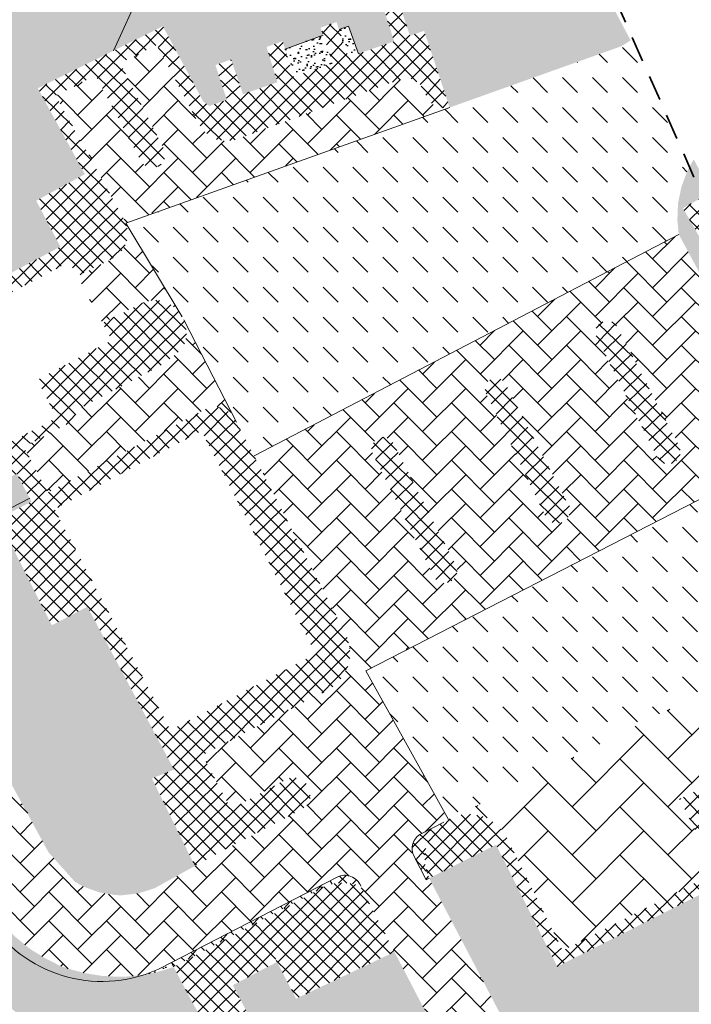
# Model space of a CAD drawing. Extents: x 7489187 to 7491099, y 5781939 to 5785132.
# Tile 4 of 217: x 7490082 to 7490121, y 5784330 to 5784388. Entities that reach past the tile are written whole.
import ezdxf

# ---------------------------------------------------------------- set-up
doc = ezdxf.new("R2010")
doc.units = 0
doc.header["$MEASUREMENT"] = 0
doc.linetypes.add('1.5_1.0', pattern=[2.5, 1.5, -1])
doc.layers.get('0').update_dxf_attribs({"linetype": 'CONTINUOUS', "lineweight": 5})
doc.layers.add('216-Granica obrębu', color=7, linetype='CONTINUOUS', transparency=0.8)
for name, color, linetype, lineweight in [('_ISTN_ROZBIÓRKA_DR_szraf utwardzenia', 40, 'CONTINUOUS', 15), ('_ISTN_ROZBIÓRKA_DR_szraf zieleń', 40, 'CONTINUOUS', 30), ('_ROZBIÓRKA_DR_szraf utwardzenia', 11, 'CONTINUOUS', 15), ('_ROZBIÓRKA_DR_szraf zieleń', 11, 'CONTINUOUS', 30)]:
    doc.layers.add(name, color=color, linetype=linetype, lineweight=lineweight)
pattern_1 = [(45, (-7489999.249338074, -5784190.541704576), (-0.4419417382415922, 0.4419417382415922), []), (135, (-7489999.249338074, -5784190.541704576), (-0.4419417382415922, -0.4419417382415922), [])]

# ---------------------------------------------------------------- blocks, each defined once
blk = doc.blocks.new('FDFSDFSSDFZ')
at = {"layer": '_ISTN_ROZBIÓRKA_DR_szraf utwardzenia', "ltscale": 2}
h = blk.add_hatch(dxfattribs=at)
h.set_pattern_fill('AR-HBONE', color=256, scale=0.5)
h.set_pattern_definition([(45, (-7490095.743009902, -5784199.445437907), (0, 2.82842712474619), [6, -2]), (135, (-7490094.328796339, -5784198.031224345), (2.220446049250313e-16, 2.82842712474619), [6, -2])])
h.paths.add_polyline_path([(86.07000000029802, -32.99000000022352), (94.28000000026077, -28.87999999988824), (97.87000000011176, -27.04999999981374), (98.75999999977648, -26.18999999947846), (98.9199999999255, -25.89999999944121), (99.28000000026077, -25.29000000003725), (99.69000000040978, -24.33000000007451), (100, -23.55999999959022), (100.7000000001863, -22.08999999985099), (100.9142929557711, -21.63151274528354), (100.212429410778, -20.30914882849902), (72.73376459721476, -34.053068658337), (73.19000000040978, -33.91999999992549), (73.69000000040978, -33.87999999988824), (74.17999999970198, -33.93999999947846), (74.5, -34.03000000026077), (74.95000000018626, -34.25), (75.34999999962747, -34.54999999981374), (75.67999999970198, -34.91999999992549), (75.88999999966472, -35.28000000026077), (79.17999999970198, -41.91999999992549), (88.25999999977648, -37.29000000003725)])
h.paths.add_polyline_path([(56.76996515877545, -6.416777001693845), (56.81000000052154, -6.290000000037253), (56.74000000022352, -6.439999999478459)])
h.paths.add_polyline_path([(58.72203747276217, 5.920433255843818), (58.78000000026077, 5.910000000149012), (58.66999999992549, 5.950000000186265)])
at = {"layer": '_ISTN_ROZBIÓRKA_DR_szraf utwardzenia'}
h = blk.add_hatch(dxfattribs=at)
h.set_pattern_fill('ANSI37', color=256, scale=5)
h.set_pattern_definition(pattern_1)
h.paths.add_polyline_path([(49.21128002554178, -15.8999971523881), (49.17999999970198, -15.88999999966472), (49.21972360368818, -15.86885679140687)])
edge = h.paths.add_edge_path()
edge.add_line((57.83947440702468, -11.22995377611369), (57.84488315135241, -11.23069774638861))
edge.add_arc((57.84195499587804, -11.23195268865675), 0.003185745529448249, 23.19889622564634, 141.1373759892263)
edge = h.paths.add_edge_path()
edge.add_arc((64.61025957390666, -24.4506355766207), 0.007993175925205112, 283.4928539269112, 394.6269540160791)
edge.add_line((64.61683691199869, -24.44609360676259), (64.61212457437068, -24.4584081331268))
h.paths.add_polyline_path([(59.70999999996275, -43.95999999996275), (57.41999999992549, -45.16000000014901), (58.66000000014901, -47.29000000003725), (60.84999999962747, -46.13999999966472)])
h.paths.add_polyline_path([(62.3219036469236, -42.59157070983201), (61.12999999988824, -40.28000000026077), (56.21445642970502, -42.88642733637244), (57.41999999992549, -45.16000000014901), (59.70999999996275, -43.95999999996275)])
h.paths.add_polyline_path([(69.25, -42), (68.17999999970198, -39.95000000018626), (67.25999999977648, -38.12999999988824), (66.78000000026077, -37.97999999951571), (66.29000000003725, -37.91999999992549), (65.79000000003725, -37.95000000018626), (65.29999999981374, -38.0699999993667), (65.04999999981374, -38.16999999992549), (64.62000000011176, -38.41000000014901), (64.5800000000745, -38.43999999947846), (61.12999999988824, -40.28000000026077), (63.44000000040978, -44.75999999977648)])
h.paths.add_polyline_path([(94.27999806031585, -28.88000097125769), (86.07000000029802, -32.99000000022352), (88.25999999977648, -37.29000000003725), (79.17999999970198, -41.91999999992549), (75.88999999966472, -35.28000000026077), (75.67999999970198, -34.91999999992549), (75.34999999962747, -34.54999999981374), (74.95000000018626, -34.25), (74.5, -34.03000000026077), (74.17999999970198, -33.93999999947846), (73.69000000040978, -33.87999999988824), (73.19000000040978, -33.91999999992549), (72.73376459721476, -34.053068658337), (72.43999998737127, -34.20000000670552), (72.1699999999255, -34.33999999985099), (71.79000000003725, -34.66000000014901), (71.46999999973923, -35.04999999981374), (71.34999999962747, -35.25), (71.15000000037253, -35.70999999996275), (71.04999999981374, -36.20000000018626), (71.04000000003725, -36.70000000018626), (71.12000000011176, -37.18999999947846), (71.29999999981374, -37.66000000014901), (75.25, -35.67999999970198), (78.86000000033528, -42.87000000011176), (89.23973959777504, -37.63369145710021), (87.40836682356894, -33.99561086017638), (90.47659464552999, -32.4519082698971), (91.88351546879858, -35.26232675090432), (92.4199999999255, -35), (93.20490985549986, -36.57251269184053), (97.14850970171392, -34.61004490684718)])
h.paths.add_polyline_path([(86.37999999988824, -61.91999999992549), (92.92999999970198, -56.79999999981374), (92.5800000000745, -56.0699999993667), (85.8300000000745, -61.26999999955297), (77.20999999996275, -67.66000000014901), (73.91000000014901, -69.53000000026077), (72.25316040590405, -70.20779801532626), (72.90929836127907, -70.84536183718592), (74.25, -70.26999999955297), (77.59999999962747, -68.38999999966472)])
h.paths.add_polyline_path([(87.94964933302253, 2.794854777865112), (86.28000000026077, 1.870000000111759), (87.45000000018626, -0.1799999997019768), (89.03984216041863, 0.7408491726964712)])
at = {"layer": '_ISTN_ROZBIÓRKA_DR_szraf zieleń'}
h = blk.add_hatch(dxfattribs=at)
h.set_pattern_fill('AR-SAND', color=256, scale=0.5, angle=236.3880229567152)
h.set_pattern_definition([(273.8880229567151, (-7489999.249338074, -5784190.541704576), (0.8197702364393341, -0.5070811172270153), [0, -0.76, 0, -0.85, 0, -0.8125]), (243.8880229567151, (-7489999.249338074, -5784190.541704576), (0.6853056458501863, -1.5180614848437), [0, -0.41, 0, -0.685, 0, -0.2625]), (203.8880229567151, (-7489998.908895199, -5784190.029529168), (-0.8595845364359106, -1.298303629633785), [0, -0.25, 0, -0.9, 0, -1.175]), (193.8880229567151, (-7489998.908895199, -5784190.029529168), (-0.466577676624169, -1.494684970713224), [0, -0.125, 0, -0.59, 0, -0.675])])
edge = h.paths.add_edge_path(flags=17)
edge.add_line((46.94635382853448, -13.79315116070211), (43.59032535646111, -15.57982763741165))
edge.add_line((43.59032535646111, -15.57982763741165), (42.95999999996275, -14.38999999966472))
edge.add_line((42.95999999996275, -14.38999999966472), (38.25999999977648, -16.75))
edge.add_line((38.25999999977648, -16.75), (39.37166953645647, -18.78823610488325))
edge.add_arc((40.06136920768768, -18.06414055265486), 1.000000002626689, 226.3936601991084, 297.2604725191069)
edge.add_line((40.51940561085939, -18.95307399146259), (47.71854556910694, -15.24360819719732))
edge.add_line((47.71854556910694, -15.24360819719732), (46.94635382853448, -13.79315116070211))
h.paths.add_polyline_path([(89.03984216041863, 0.7408491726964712), (87.45000000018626, -0.1799999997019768), (86.28000000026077, 1.870000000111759), (87.94964933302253, 2.794854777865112), (86.9141155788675, 4.745878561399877), (86.54000000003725, 4.060000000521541), (86.19000000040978, 3.129999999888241), (85.99000000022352, 2.150000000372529), (85.95000000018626, 1.150000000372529), (86.03000000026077, 0.3200000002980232), (92.75999999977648, -12.09999999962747), (93.08999999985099, -12.70000000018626), (93.59999999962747, -13.29999999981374), (94.15000000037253, -13.75), (94.81000000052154, -14.0699999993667), (95.54999999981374, -14.21999999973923), (96.28000000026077, -14.25999999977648), (96.95837672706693, -14.17826786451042)], flags=17)
edge = h.paths.add_edge_path()
edge.add_line((100.9142929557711, -21.63151274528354), (100.7000000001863, -22.08999999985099))
edge.add_line((100.7000000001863, -22.08999999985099), (100, -23.55999999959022))
edge.add_line((100, -23.55999999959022), (99.69000000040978, -24.33000000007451))
edge.add_line((99.69000000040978, -24.33000000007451), (99.28000000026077, -25.29000000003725))
edge.add_line((99.28000000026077, -25.29000000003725), (98.9199999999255, -25.89999999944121))
edge.add_line((98.9199999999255, -25.89999999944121), (98.75999999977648, -26.18999999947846))
edge.add_line((98.75999999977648, -26.18999999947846), (97.87000000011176, -27.04999999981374))
edge.add_line((97.87000000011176, -27.04999999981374), (94.28000000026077, -28.87999999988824))
edge.add_line((94.28000000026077, -28.87999999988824), (97.63736342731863, -35.58656293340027))
edge.add_line((97.63736342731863, -35.58656293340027), (93.16631717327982, -37.82480898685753))
edge.add_line((93.16631717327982, -37.82480898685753), (91.88351546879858, -35.26232675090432))
edge.add_line((91.88351546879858, -35.26232675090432), (88.81000000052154, -36.78000000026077))
edge.add_line((88.81000000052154, -36.78000000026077), (89.24121690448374, -37.63662617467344))
edge.add_line((89.24121690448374, -37.63662617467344), (78.86000000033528, -42.87000000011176))
edge.add_line((78.86000000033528, -42.87000000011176), (75.25, -35.67999999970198))
edge.add_line((75.25, -35.67999999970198), (71.29999999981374, -37.66000000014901))
edge.add_line((71.29999999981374, -37.66000000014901), (80.79999999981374, -55.76999999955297))
edge.add_line((80.79999999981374, -55.76999999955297), (77.29999999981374, -57.46999999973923))
edge.add_line((77.29999999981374, -57.46999999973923), (69.25, -42))
edge.add_line((69.25, -42), (63.44000000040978, -44.75999999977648))
edge.add_line((63.44000000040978, -44.75999999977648), (62.3219036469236, -42.59157070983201))
edge.add_line((62.3219036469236, -42.59157070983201), (59.71101718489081, -43.96194514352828))
edge.add_line((59.71101718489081, -43.96194514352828), (60.84999999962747, -46.13999999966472))
edge.add_line((60.84999999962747, -46.13999999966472), (58.66000000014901, -47.29000000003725))
edge.add_line((58.66000000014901, -47.29000000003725), (57.41999999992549, -45.16000000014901))
edge.add_line((57.41999999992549, -45.16000000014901), (56.2190921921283, -42.89517006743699))
edge.add_line((56.2190921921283, -42.89517006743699), (55.20999999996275, -43.20000000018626))
edge.add_line((55.20999999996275, -43.20000000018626), (54.23000000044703, -43.37999999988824))
edge.add_arc((51.92325254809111, -35.80484337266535), 7.91859089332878, 207.0490962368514, 286.93626954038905, ccw=False)
edge.add_line((44.87081948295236, -39.4058528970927), (33.73000000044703, -17.80999999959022))
edge.add_line((33.73000000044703, -17.80999999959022), (25.40427235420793, -1.626181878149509))
edge.add_arc((30.7378729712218, 1.122036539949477), 6.000000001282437, 117.26047265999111, 207.2604725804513, ccw=False)
edge.add_line((27.98965454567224, 6.455637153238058), (42.06542094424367, 13.70838878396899))
edge.add_line((42.06542094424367, 13.70838878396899), (44.54986302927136, 19.16984898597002))
edge.add_line((44.54986302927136, 19.16984898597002), (54.29281407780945, 14.73773801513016))
edge.add_line((54.29281407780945, 14.73773801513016), (52.65850050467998, 11.14508493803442))
edge.add_line((52.65850050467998, 11.14508493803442), (55.58000000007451, 12.58999999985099))
edge.add_line((55.58000000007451, 12.58999999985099), (57.96999999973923, 8.140000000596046))
edge.add_line((57.96999999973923, 8.140000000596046), (58.33000000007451, 7.890000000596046))
edge.add_line((58.33000000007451, 7.890000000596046), (59.36000000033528, 8.25))
edge.add_line((59.36000000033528, 8.25), (58.67999999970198, 10.29999999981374))
edge.add_line((58.67999999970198, 10.29999999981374), (59.59999999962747, 10.62999999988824))
edge.add_line((59.59999999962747, 10.62999999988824), (60.3120239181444, 8.584184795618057))
edge.add_line((60.3120239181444, 8.584184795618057), (62.33999999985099, 9.290000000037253))
edge.add_line((62.33999999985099, 9.290000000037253), (61.70000000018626, 11.37000000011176))
edge.add_line((61.70000000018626, 11.37000000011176), (62.65000000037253, 11.70999999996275))
edge.add_line((62.65000000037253, 11.70999999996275), (62.79327710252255, 11.23468389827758))
edge.add_line((62.79327710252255, 11.23468389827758), (65.04409988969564, 12.05855243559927))
edge.add_line((65.04409988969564, 12.05855243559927), (64.88999999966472, 12.50999999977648))
edge.add_line((64.88999999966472, 12.50999999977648), (65.8300000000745, 12.83999999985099))
edge.add_line((65.8300000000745, 12.83999999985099), (65.97795227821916, 12.40037037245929))
edge.add_line((65.97795227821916, 12.40037037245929), (66.52810051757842, 12.60174110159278))
edge.add_line((66.52810051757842, 12.60174110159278), (67.12280952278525, 10.97698603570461))
edge.add_line((67.12280952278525, 10.97698603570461), (69.23000000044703, 11.70000000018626))
edge.add_line((69.23000000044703, 11.70000000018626), (68.54999999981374, 13.81000000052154))
edge.add_line((68.54999999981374, 13.81000000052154), (69.45999999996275, 14.12999999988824))
edge.add_line((69.45999999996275, 14.12999999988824), (70.1699999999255, 12.03000000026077))
edge.add_line((70.1699999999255, 12.03000000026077), (71, 12.32000000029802))
edge.add_line((71, 12.32000000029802), (72.50999999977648, 7.799999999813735))
edge.add_line((72.50999999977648, 7.799999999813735), (82.66000000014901, 11.41999999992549))
edge.add_line((82.66000000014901, 11.41999999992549), (83.19093015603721, 11.76064102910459))
edge.add_line((83.19093015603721, 11.76064102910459), (70.9199999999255, 34.87999999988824))
edge.add_line((70.9199999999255, 34.87999999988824), (51.91000000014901, 39.10000000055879))
edge.add_line((51.91000000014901, 39.10000000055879), (0, 0))
edge.add_line((0, 0), (71.12922030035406, -69.1156747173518))
edge.add_line((71.12922030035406, -69.1156747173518), (70.56000000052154, -66.8999999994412))
edge.add_line((70.56000000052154, -66.8999999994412), (72.98000000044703, -65.91000000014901))
edge.add_line((72.98000000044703, -65.91000000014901), (77.49000000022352, -63.12999999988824))
edge.add_line((77.49000000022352, -63.12999999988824), (87.37000000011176, -55.63999999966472))
edge.add_line((87.37000000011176, -55.63999999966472), (95.04999999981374, -49.75))
edge.add_line((95.04999999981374, -49.75), (105.9199999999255, -41.54999999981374))
edge.add_line((105.9199999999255, -41.54999999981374), (109.8061731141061, -38.38448637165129))
edge.add_line((109.8061731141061, -38.38448637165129), (100.9142929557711, -21.63151274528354))
h.paths.add_polyline_path([(112.2400000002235, -42.96999999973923), (111.5759357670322, -41.71885284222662), (111.1299999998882, -42.04000000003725), (97.87000000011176, -52.12999999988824), (92.5800000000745, -56.0699999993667), (92.92999999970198, -56.79999999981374), (86.37999999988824, -61.91999999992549), (77.59999999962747, -68.38999999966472), (74.25, -70.26999999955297), (72.90929836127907, -70.84536183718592), (73.8300000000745, -71.74000000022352)])
at = {"layer": '_ROZBIÓRKA_DR_szraf utwardzenia'}
h = blk.add_hatch(dxfattribs=at)
h.set_pattern_fill('ANSI37', color=256, scale=5)
h.set_pattern_definition(pattern_1)
h.paths.add_polyline_path([(49.21128002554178, -15.8999971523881), (49.17999999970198, -15.88999999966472), (49.21972360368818, -15.86885679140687)], flags=16)
edge = h.paths.add_edge_path(flags=16)
edge.add_line((57.83947440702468, -11.22995377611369), (57.84488315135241, -11.23069774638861))
edge.add_arc((57.84195499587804, -11.23195268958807), 0.003185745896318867, 23.19891162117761, 141.1373629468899)
edge = h.paths.add_edge_path(flags=16)
edge.add_arc((64.61025957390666, -24.4506355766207), 0.007993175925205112, 283.4928539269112, 394.6269392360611)
edge.add_line((64.61683691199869, -24.44609360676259), (64.61212457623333, -24.4584081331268))
h.paths.add_polyline_path([(57.13999999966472, -30.76999999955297), (56.24000000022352, -31.25), (54.92999999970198, -31.76999999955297), (57.46999999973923, -36.92999999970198), (59.61000000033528, -35.75999999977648)])
edge = h.paths.add_edge_path()
edge.add_line((53.41999999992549, 0.9100000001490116), (53.25, 1.270000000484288))
edge.add_line((53.25, 1.270000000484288), (49.25, 8.5))
edge.add_line((49.25, 8.5), (51.61000000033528, 9.6800000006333))
edge.add_line((51.61000000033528, 9.6800000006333), (54.34999999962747, 4.520000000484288))
edge.add_line((54.34999999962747, 4.520000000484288), (54.53000000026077, 4.370000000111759))
edge.add_line((54.53000000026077, 4.370000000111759), (54.90000000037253, 4.25))
edge.add_line((54.90000000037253, 4.25), (55.29000000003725, 4.320000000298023))
edge.add_line((55.29000000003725, 4.320000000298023), (55.48000000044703, 4.450000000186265))
edge.add_line((55.48000000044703, 4.450000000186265), (55.70000000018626, 4.78000000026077))
edge.add_line((55.70000000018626, 4.78000000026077), (55.73000000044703, 5.169999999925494))
edge.add_line((55.73000000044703, 5.169999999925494), (53.04999999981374, 10.41999999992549))
edge.add_line((53.04999999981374, 10.41999999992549), (55.21999999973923, 11.49000000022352))
edge.add_line((55.21999999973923, 11.49000000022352), (57.61000000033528, 7))
edge.add_line((57.61000000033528, 7), (57.62000000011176, 6.96999999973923))
edge.add_line((57.62000000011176, 6.96999999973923), (57.87999999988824, 6.540000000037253))
edge.add_line((57.87999999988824, 6.540000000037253), (58.23000000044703, 6.200000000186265))
edge.add_line((58.23000000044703, 6.200000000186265), (58.66999999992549, 5.950000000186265))
edge.add_line((58.66999999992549, 5.950000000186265), (58.78000000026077, 5.910000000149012))
edge.add_line((58.78000000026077, 5.910000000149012), (59.28000000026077, 5.820000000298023))
edge.add_line((59.28000000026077, 5.820000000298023), (59.77000000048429, 5.870000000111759))
edge.add_line((59.77000000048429, 5.870000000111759), (60.24000000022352, 6.040000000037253))
edge.add_line((60.24000000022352, 6.040000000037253), (69.69000000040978, 9.5))
edge.add_line((69.69000000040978, 9.5), (69.99000000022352, 9.53000000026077))
edge.add_line((69.99000000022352, 9.53000000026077), (70.28000000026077, 9.480000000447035))
edge.add_line((70.28000000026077, 9.480000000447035), (70.45999999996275, 9.400000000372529))
edge.add_line((70.45999999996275, 9.400000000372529), (70.70000000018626, 9.230000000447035))
edge.add_line((70.70000000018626, 9.230000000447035), (70.89885714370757, 8.9648571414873))
edge.add_line((70.89885714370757, 8.9648571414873), (71.1699999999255, 8.360000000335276))
edge.add_line((71.1699999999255, 8.360000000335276), (71.36000000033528, 8.120000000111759))
edge.add_line((71.36000000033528, 8.120000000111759), (71.58999999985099, 7.940000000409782))
edge.add_line((71.58999999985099, 7.940000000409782), (71.77000000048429, 7.860000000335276))
edge.add_line((71.77000000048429, 7.860000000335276), (72.06000000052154, 7.78000000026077))
edge.add_line((72.06000000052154, 7.78000000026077), (72.36000000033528, 7.78000000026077))
edge.add_line((72.36000000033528, 7.78000000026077), (72.50999999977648, 7.799999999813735))
edge.add_line((72.50999999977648, 7.799999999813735), (71, 12.32000000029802))
edge.add_line((71, 12.32000000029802), (70.1699999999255, 12.03000000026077))
edge.add_line((70.1699999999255, 12.03000000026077), (69.45999999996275, 14.12999999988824))
edge.add_line((69.45999999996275, 14.12999999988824), (68.54999999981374, 13.81000000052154))
edge.add_line((68.54999999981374, 13.81000000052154), (69.23000000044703, 11.70000000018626))
edge.add_line((69.23000000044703, 11.70000000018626), (66.53000000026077, 10.75999999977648))
edge.add_line((66.53000000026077, 10.75999999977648), (65.8300000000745, 12.83999999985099))
edge.add_line((65.8300000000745, 12.83999999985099), (64.88999999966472, 12.50999999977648))
edge.add_line((64.88999999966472, 12.50999999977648), (65.59999999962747, 10.4300000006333))
edge.add_line((65.59999999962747, 10.4300000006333), (63.28000000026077, 9.620000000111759))
edge.add_line((63.28000000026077, 9.620000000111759), (62.65000000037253, 11.70999999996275))
edge.add_line((62.65000000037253, 11.70999999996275), (61.70000000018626, 11.37000000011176))
edge.add_line((61.70000000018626, 11.37000000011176), (62.33999999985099, 9.290000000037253))
edge.add_line((62.33999999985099, 9.290000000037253), (60.3120239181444, 8.584184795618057))
edge.add_line((60.3120239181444, 8.584184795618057), (59.59999999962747, 10.62999999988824))
edge.add_line((59.59999999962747, 10.62999999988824), (58.67999999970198, 10.29999999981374))
edge.add_line((58.67999999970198, 10.29999999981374), (59.36000000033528, 8.25))
edge.add_line((59.36000000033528, 8.25), (58.33000000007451, 7.890000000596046))
edge.add_line((58.33000000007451, 7.890000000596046), (57.96999999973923, 8.140000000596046))
edge.add_line((57.96999999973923, 8.140000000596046), (55.58000000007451, 12.58999999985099))
edge.add_line((55.58000000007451, 12.58999999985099), (48.20000000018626, 8.940000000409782))
edge.add_line((48.20000000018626, 8.940000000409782), (50.97033841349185, 3.867689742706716))
edge.add_line((50.97033841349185, 3.867689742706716), (48.09999999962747, 2.299999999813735))
edge.add_line((48.09999999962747, 2.299999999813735), (49.53000000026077, -0.4100000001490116))
edge.add_line((49.53000000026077, -0.4100000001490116), (35.29999999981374, -7.950000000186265))
edge.add_line((35.29999999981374, -7.950000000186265), (34.46999999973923, -11.01999999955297))
edge.add_line((34.46999999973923, -11.01999999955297), (35.19000000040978, -10.3199999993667))
edge.add_line((35.19000000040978, -10.3199999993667), (36.23000000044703, -9.629999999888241))
edge.add_line((36.23000000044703, -9.629999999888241), (40.65472773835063, -7.322749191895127))
edge.add_line((40.65472773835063, -7.322749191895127), (40.24102300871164, -6.539787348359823))
edge.add_arc((40.21999999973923, -6.5), 0.04499999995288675, 180, 297.8512683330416, ccw=False)
edge.add_arc((40.21999999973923, -6.5), 0.04499999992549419, 27.878521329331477, 180, ccw=False)
edge.add_line((40.25977734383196, -6.478958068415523), (50.01022265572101, -1.321041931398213))
edge.add_arc((50.04999999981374, -1.299999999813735), 0.0449999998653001, -61.44158740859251, 207.8785213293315, ccw=False)
edge.add_line((50.07151245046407, -1.339524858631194), (50.51421052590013, -2.152894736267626))
edge.add_line((50.51421052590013, -2.152894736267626), (52.70000000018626, -1.059999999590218))
edge.add_line((52.70000000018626, -1.059999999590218), (53.12000000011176, -0.7000000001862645))
edge.add_line((53.12000000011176, -0.7000000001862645), (53.33999999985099, -0.3599999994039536))
edge.add_line((53.33999999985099, -0.3599999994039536), (53.46999999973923, 0.009999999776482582))
edge.add_line((53.46999999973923, 0.009999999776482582), (53.5, 0.5200000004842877))
edge.add_line((53.5, 0.5200000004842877), (53.41999999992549, 0.9100000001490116))
h.paths.add_polyline_path([(49.1800000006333, -15.89000000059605), (57.86000000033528, -11.26999999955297), (64.6000000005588, -24.41999999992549), (56.04000000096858, -28.9300000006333)], flags=16)
h.paths.add_polyline_path([(65.40000000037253, -26.51999999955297), (65.63999999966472, -26.33999999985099), (65.86000000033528, -26.13999999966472), (66, -25.97999999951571), (66.19000000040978, -25.75), (66.33999999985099, -25.49000000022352), (66.46999999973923, -25.21999999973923), (66.57000000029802, -24.93999999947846), (66.58999999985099, -24.84999999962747), (66.62000000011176, -24.55999999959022), (66.62000000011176, -24.25999999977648), (66.5800000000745, -23.95999999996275), (66.52000000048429, -23.67999999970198), (66.42999999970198, -23.39999999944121), (66.29999999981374, -23.12999999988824), (60.95999999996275, -12.74000000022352), (59.91999999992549, -10.75), (59.87000000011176, -10.63999999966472), (59.70999999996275, -10.38999999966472), (59.5, -10.17999999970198), (59.25, -10.00999999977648), (59.20999999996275, -9.990000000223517), (58.92999999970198, -9.889999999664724), (58.62999999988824, -9.849999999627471), (58.33000000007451, -9.870000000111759), (48.79999999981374, -14.89999999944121), (47.37000000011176, -12.22999999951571), (50.53000000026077, -10.54000000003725), (50.33999999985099, -10.10999999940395), (55.54000000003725, -7.370000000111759), (56.74000000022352, -6.439999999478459), (56.81000000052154, -6.290000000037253), (56.92999999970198, -5.910000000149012), (56.96999999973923, -5.509999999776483), (56.92999999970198, -5.120000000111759), (56.81000000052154, -4.729999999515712), (56.62000000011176, -4.379999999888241), (56.36000000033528, -4.069999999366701), (56.04999999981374, -3.830000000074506), (55.69000000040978, -3.639999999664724), (55.63999999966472, -3.629999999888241), (55.24000000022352, -3.559999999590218), (54.83999999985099, -3.580000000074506), (54.45999999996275, -3.679999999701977), (52.01594937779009, -4.91204191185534), (52.57000000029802, -5.929999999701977), (48.15000000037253, -8.269999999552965), (49.33000000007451, -10.5), (43.84999999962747, -13.37000000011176), (42.19067206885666, -10.22961904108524), (40.32000000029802, -11.29000000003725), (39.54999999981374, -11.75), (38.83000000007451, -12.43999999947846), (38.25, -13.3199999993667), (37.91000000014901, -14.25999999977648), (37.84999999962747, -14.68999999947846), (37.90000000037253, -15.68999999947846), (38.25999999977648, -16.75), (42.95999999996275, -14.38999999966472), (43.59032535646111, -15.57982763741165), (46.94635382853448, -13.79315116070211), (47.83000000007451, -15.45000000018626), (45.86000000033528, -16.43999999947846), (49.02000000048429, -22.74000000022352), (51.12999999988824, -21.63999999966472), (56.24000000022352, -31.25), (57.13999999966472, -30.76999999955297), (59.61000000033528, -35.75999999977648), (63.79000000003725, -33.59999999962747), (63.83000000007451, -33.5699999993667), (64.12000000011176, -33.29999999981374), (64.28000000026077, -32.92999999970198), (64.28000000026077, -32.53000000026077), (64.12999999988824, -32.16999999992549), (64.08999999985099, -32.10999999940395), (63.79000000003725, -31.84999999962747), (63.41000000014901, -31.71999999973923), (63.02000000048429, -31.75999999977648), (62.66000000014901, -31.93999999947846), (59.59999999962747, -33.58999999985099), (57.91999999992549, -30.38999999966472), (64.67999999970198, -26.85999999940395), (64.87000000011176, -26.79000000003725), (65.13999999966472, -26.66999999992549)])
at = {"layer": '_ROZBIÓRKA_DR_szraf utwardzenia', "ltscale": 2}
h = blk.add_hatch(dxfattribs=at)
h.set_pattern_fill('DASH', color=256, scale=10, angle=135)
h.set_pattern_definition([(135, (-7489999.249338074, -5784190.541704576), (-1.767766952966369, 1.110223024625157e-16), [1.25, -1.25])])
h.paths.add_polyline_path([(100.212429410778, -20.30914882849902), (96.95837672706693, -14.17826786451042), (96.28000000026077, -14.25999999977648), (95.54999999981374, -14.21999999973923), (94.81000000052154, -14.0699999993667), (94.15000000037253, -13.75), (93.59999999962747, -13.29999999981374), (93.08999999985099, -12.70000000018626), (92.92499999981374, -12.39999999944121), (67.55191766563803, -25.4160916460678), (72.43999999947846, -34.20000000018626), (72.70999999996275, -34.05999999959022), (72.73376459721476, -34.053068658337)])
h.paths.add_polyline_path([(86.03000000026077, 0.3200000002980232), (85.95000000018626, 1.150000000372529), (85.99000000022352, 2.150000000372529), (86.19000000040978, 3.129999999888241), (86.54000000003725, 4.060000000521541), (86.9141155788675, 4.745878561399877), (83.19093015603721, 11.76064102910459), (82.66000000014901, 11.41999999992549), (72.50999999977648, 7.799999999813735), (53.40441279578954, 0.9859876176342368), (53.41528977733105, 0.9329623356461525), (56.62000000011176, -4.379999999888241), (56.81000000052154, -4.729999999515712), (59.87000000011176, -10.63999999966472), (59.91999999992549, -10.75), (60.95999999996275, -12.74000000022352)])
h = blk.add_hatch(dxfattribs=at)
h.set_pattern_fill('AR-HBONE', color=256, scale=0.3)
h.set_pattern_definition([(45, (-7490034.42, -5784375.3), (0, 1.697056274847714), [3.6, -1.2]), (135, (-7490033.571471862, -5784374.451471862), (1.332267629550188e-16, 1.697056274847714), [3.6, -1.2])])
h.paths.add_polyline_path([(38.25, -13.3199999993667), (38.83000000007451, -12.43999999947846), (39.54999999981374, -11.75), (40.32000000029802, -11.29000000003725), (42.19067206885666, -10.22961904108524), (40.65472773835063, -7.322749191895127), (36.23000000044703, -9.629999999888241), (35.19000000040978, -10.3199999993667), (34.46999999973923, -11.01999999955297), (34.08000000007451, -11.51999999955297), (33.57000000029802, -12.37999999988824), (33.40000000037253, -12.79999999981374), (33.13999999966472, -13.76999999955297), (33.03000000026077, -14.75999999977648), (33.03000000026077, -14.91999999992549), (33.11000000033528, -15.91999999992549), (33.33999999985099, -16.88999999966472), (33.73000000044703, -17.80999999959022), (44.74000000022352, -38.16999999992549), (45.5, -39.50999999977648), (46.09999999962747, -40.29999999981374), (46.79000000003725, -41.03000000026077), (46.96999999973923, -41.20000000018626), (47.75, -41.83000000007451), (48.59999999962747, -42.35999999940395), (49.49000000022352, -42.80999999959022), (49.99000000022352, -42.99000000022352), (50.95999999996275, -43.25), (51.94000000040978, -43.41000000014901), (52.94000000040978, -43.46999999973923), (53.24000000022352, -43.46999999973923), (54.23000000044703, -43.37999999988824), (54.53093875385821, -43.32472553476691), (55.32023093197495, -43.0119182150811), (56.07868828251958, -42.63037790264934), (65.84885452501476, -37.59615190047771, -0.4479799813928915), (67.25999990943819, -38.12999982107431), (68.17999999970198, -39.95000000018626), (69.25, -42), (77.29999999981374, -57.46999999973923), (80.79999999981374, -55.76999999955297), (71.29999999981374, -37.66000000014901), (71.11532196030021, -37.75257278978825), (70.40477853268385, -36.37358674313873, -0.4142135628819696), (70.83567556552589, -35.02661690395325), (72.1699999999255, -34.33999999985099), (72.43999998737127, -34.20000000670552), (67.55191766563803, -25.4160916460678), (92.92499999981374, -12.39999999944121), (92.75999999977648, -12.09999999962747), (86.03000000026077, 0.3200000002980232), (60.95999999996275, -12.74000000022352), (66.29999999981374, -23.12999999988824), (66.42999999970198, -23.39999999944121), (66.52000000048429, -23.67999999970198), (66.5800000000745, -23.95999999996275), (66.62000000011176, -24.25999999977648), (66.62000000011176, -24.55999999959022), (66.5850485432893, -24.89786407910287), (66.46999999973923, -25.21999999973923), (66.33999999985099, -25.49000000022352), (66.19000000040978, -25.75), (66, -25.97999999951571), (65.86000000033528, -26.13999999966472), (65.63999999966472, -26.33999999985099), (65.40000000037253, -26.51999999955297), (65.13999999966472, -26.66999999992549), (64.87000000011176, -26.79000000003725), (64.67999999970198, -26.85999999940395), (57.91999999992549, -30.38999999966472), (59.59999999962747, -33.58999999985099), (62.66000000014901, -31.93999999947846), (63.02000000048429, -31.75999999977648), (63.41000000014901, -31.71999999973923), (63.79000000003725, -31.84999999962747), (64.11347826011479, -32.1303478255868), (64.28000000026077, -32.53000000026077), (64.28000000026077, -32.92999999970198), (64.12000000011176, -33.29999999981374), (63.80747909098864, -33.59096774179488), (59.61000000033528, -35.75999999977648), (57.46999999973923, -36.92999999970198), (55.08000000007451, -38.25), (54.12999999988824, -38.54999999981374), (53.13999999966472, -38.66000000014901), (52.81000000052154, -38.64999999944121), (51.82000000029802, -38.49000000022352), (50.88999999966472, -38.14999999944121), (50.37999999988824, -37.85999999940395), (48.83000000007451, -36.12999999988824), (38.25999999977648, -16.75), (37.90000000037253, -15.68999999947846), (37.84999999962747, -14.68999999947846), (37.91000000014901, -14.25999999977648)])
h.paths.add_polyline_path([(67.88999999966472, -12.33999999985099), (67.95000000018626, -12.04999999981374), (68.12999999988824, -11.80999999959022), (68.38999999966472, -11.66000000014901), (68.69000000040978, -11.63999999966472), (68.96999999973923, -11.75999999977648), (69.16000000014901, -11.95999999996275), (72.74000000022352, -18.93999999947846), (72.91000000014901, -19.18999999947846), (72.96999999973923, -19.47999999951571), (72.9199999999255, -19.76999999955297), (72.75, -20.01999999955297), (72.53000000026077, -20.17999999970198), (72.24000000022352, -20.24000000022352), (71.94000000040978, -20.18999999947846), (71.69000000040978, -20.03000000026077), (71.48000000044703, -19.66999999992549), (67.96999999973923, -12.62999999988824)], flags=16)
h.paths.add_polyline_path([(74.59999999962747, -8.979999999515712), (74.58999999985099, -8.679999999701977), (74.70999999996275, -8.410000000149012), (74.92999999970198, -8.21999999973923), (75.21999999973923, -8.149999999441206), (75.50999999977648, -8.209999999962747), (75.75, -8.399999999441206), (75.8300000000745, -8.540000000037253), (79.37000000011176, -15.35999999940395), (79.54999999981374, -15.59999999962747), (79.62999999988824, -15.87999999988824), (79.59999999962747, -16.17999999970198), (79.45999999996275, -16.43999999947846), (79.19933333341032, -16.65533333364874), (78.88999999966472, -16.72999999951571), (78.58999999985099, -16.68999999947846), (78.3300000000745, -16.54999999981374), (78.15000000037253, -16.3199999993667), (78.06000000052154, -16.08000000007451), (74.74000000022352, -9.240000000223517)], flags=16)
h.paths.add_polyline_path([(81.11000000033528, -5.519999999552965), (81.15000000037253, -5.21999999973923), (81.32000000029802, -4.96999999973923), (81.5, -4.849999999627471), (81.79000000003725, -4.78000000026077), (82.0800000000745, -4.839999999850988), (82.32000000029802, -5.019999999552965), (82.38999999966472, -5.120000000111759), (86.09999999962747, -12.25999999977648), (86.13999999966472, -12.55999999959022), (86.06000000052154, -12.83999999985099), (85.87000000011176, -13.0699999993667), (85.77000000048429, -13.13999999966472), (85.49000000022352, -13.22999999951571), (85.19000000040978, -13.18999999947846), (84.92999999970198, -13.04000000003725), (84.77000000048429, -12.83000000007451), (81.20000000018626, -5.799999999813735)], flags=16)
h.paths.add_polyline_path([(58.33000000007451, -9.870000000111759), (58.62999999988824, -9.849999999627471), (58.92999999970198, -9.889999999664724), (59.23230088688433, -9.997964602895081), (59.5, -10.17999999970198), (59.75969072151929, -10.43969072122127), (56.81000000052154, -4.729999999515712), (56.92999999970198, -5.120000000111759), (56.96999999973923, -5.509999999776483), (56.92999999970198, -5.910000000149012), (56.81000000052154, -6.290000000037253), (56.74000000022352, -6.439999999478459), (55.54000000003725, -7.370000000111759), (50.33999999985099, -10.10999999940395), (50.53000000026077, -10.54000000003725), (47.37000000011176, -12.22999999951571), (48.79999999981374, -14.89999999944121)], flags=17)
h.paths.add_polyline_path([(53.41533603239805, 0.9327368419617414), (53.5, 0.5200000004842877), (53.46999999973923, 0.009999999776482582), (53.33999999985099, -0.3599999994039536), (53.12000000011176, -0.7000000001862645), (52.70000000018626, -1.059999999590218), (50.52000000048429, -2.149999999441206), (52.02000000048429, -4.910000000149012), (54.45999999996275, -3.679999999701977), (54.83999999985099, -3.580000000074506), (55.24000000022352, -3.559999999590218), (55.68645669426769, -3.638129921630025), (56.04999999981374, -3.830000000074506), (56.36000000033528, -4.069999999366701), (56.58388452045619, -4.336939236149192)])
h.paths.add_polyline_path([(72.50999999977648, 7.799999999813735), (72.36000000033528, 7.78000000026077), (72.06000000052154, 7.78000000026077), (71.77000000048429, 7.860000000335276), (71.58999999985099, 7.940000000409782), (71.36000000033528, 8.120000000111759), (71.1699999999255, 8.360000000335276), (70.91000000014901, 8.940000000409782), (70.87999999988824, 8.990000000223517), (70.70000000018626, 9.230000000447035), (70.45999999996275, 9.400000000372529), (70.28000000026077, 9.480000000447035), (69.99000000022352, 9.53000000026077), (69.69000000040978, 9.5), (60.24000000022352, 6.040000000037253), (59.77000000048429, 5.870000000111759), (59.28000000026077, 5.820000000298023), (58.72203747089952, 5.920433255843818), (58.23000000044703, 6.200000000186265), (57.87999999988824, 6.540000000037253), (57.62000000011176, 6.96999999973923), (57.61000000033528, 7), (55.21999999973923, 11.49000000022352), (53.04999999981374, 10.41999999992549), (55.73000000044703, 5.169999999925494), (55.70000000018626, 4.78000000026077), (55.48000000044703, 4.450000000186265), (55.29000000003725, 4.320000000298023), (54.90000000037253, 4.25), (54.53000000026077, 4.370000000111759), (54.34999999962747, 4.520000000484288), (51.61000000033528, 9.6800000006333), (49.25, 8.5), (53.25, 1.270000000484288), (53.38704244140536, 0.979792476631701)])
at = {"layer": '_ROZBIÓRKA_DR_szraf utwardzenia'}
h = blk.add_hatch(dxfattribs=at)
h.set_pattern_fill('ANSI37', color=256, scale=5)
h.set_pattern_definition(pattern_1)
h.paths.add_polyline_path([(69.16000000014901, -11.95999999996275), (68.96999999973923, -11.75999999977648), (68.69000000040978, -11.63999999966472), (68.38999999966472, -11.66000000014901), (68.12999999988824, -11.80999999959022), (67.95000000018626, -12.04999999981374), (67.88999999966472, -12.33999999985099), (67.96999999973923, -12.62999999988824), (71.48000000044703, -19.66999999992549), (71.69000000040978, -20.03000000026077), (71.94000000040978, -20.18999999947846), (72.24000000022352, -20.24000000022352), (72.53000000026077, -20.17999999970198), (72.75, -20.01999999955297), (72.9199999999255, -19.76999999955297), (72.96999999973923, -19.47999999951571), (72.91000000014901, -19.18999999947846), (72.74000000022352, -18.93999999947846)])
h.paths.add_polyline_path([(75.8300000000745, -8.540000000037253), (75.75, -8.399999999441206), (75.50999999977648, -8.209999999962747), (75.21999999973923, -8.149999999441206), (74.92999999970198, -8.21999999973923), (74.70999999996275, -8.410000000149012), (74.58999999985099, -8.679999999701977), (74.59999999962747, -8.979999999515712), (74.74000000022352, -9.240000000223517), (78.06000000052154, -16.08000000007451), (78.15000000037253, -16.3199999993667), (78.3300000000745, -16.54999999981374), (78.58999999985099, -16.68999999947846), (78.88999999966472, -16.72999999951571), (79.17999999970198, -16.66000000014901), (79.23000000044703, -16.62999999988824), (79.45999999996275, -16.43999999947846), (79.59999999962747, -16.17999999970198), (79.62999999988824, -15.87999999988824), (79.54999999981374, -15.59999999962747), (79.37000000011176, -15.35999999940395)])
h.paths.add_polyline_path([(82.38999999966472, -5.120000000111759), (82.32000000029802, -5.019999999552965), (82.0800000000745, -4.839999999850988), (81.79000000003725, -4.78000000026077), (81.5, -4.849999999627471), (81.32000000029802, -4.96999999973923), (81.15000000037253, -5.21999999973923), (81.11000000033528, -5.519999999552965), (81.20000000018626, -5.799999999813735), (84.77000000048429, -12.83000000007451), (84.92999999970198, -13.04000000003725), (85.19000000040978, -13.18999999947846), (85.49000000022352, -13.22999999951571), (85.77000000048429, -13.13999999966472), (85.87000000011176, -13.0699999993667), (86.06000000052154, -12.83999999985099), (86.13999999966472, -12.55999999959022), (86.09999999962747, -12.25999999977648)])
h = blk.add_hatch(dxfattribs=at)
h.set_pattern_fill('ANSI37', color=256, scale=5)
h.set_pattern_definition([(45, (-6539068.656065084, -5550548.48913175), (-0.4419417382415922, 0.4419417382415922), []), (135, (-6539068.656065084, -5550548.48913175), (-0.4419417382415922, -0.4419417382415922), [])])
edge = h.paths.add_edge_path()
edge.add_line((71.11532196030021, -37.75257278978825), (71.29999999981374, -37.66000000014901))
edge.add_line((71.29999999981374, -37.66000000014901), (71.12000000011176, -37.18999999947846))
edge.add_line((71.12000000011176, -37.18999999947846), (71.04000000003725, -36.70000000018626))
edge.add_line((71.04000000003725, -36.70000000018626), (71.04999999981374, -36.20000000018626))
edge.add_line((71.04999999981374, -36.20000000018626), (71.15000000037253, -35.70999999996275))
edge.add_line((71.15000000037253, -35.70999999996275), (71.34999999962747, -35.25))
edge.add_line((71.34999999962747, -35.25), (71.46999999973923, -35.04999999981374))
edge.add_line((71.46999999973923, -35.04999999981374), (71.79000000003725, -34.66000000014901))
edge.add_line((71.79000000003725, -34.66000000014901), (72.1699999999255, -34.33999999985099))
edge.add_line((72.1699999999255, -34.33999999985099), (70.83567556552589, -35.02661690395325))
edge.add_arc((71.29371196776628, -35.91555033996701), 0.9999999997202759, 117.2604725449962, 207.2604726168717)
edge.add_line((70.40477853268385, -36.37358674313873), (71.11532196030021, -37.75257278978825))
h = blk.add_hatch(dxfattribs=at)
h.set_pattern_fill('ANSI37', color=256, scale=5)
h.set_pattern_definition([(45, (-7490334.42, -5784055.3), (-0.4419417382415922, 0.4419417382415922), []), (135, (-7490334.42, -5784055.3), (-0.4419417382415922, -0.4419417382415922), [])])
edge = h.paths.add_edge_path()
edge.add_line((66.78000000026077, -37.97999999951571), (67.25999990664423, -38.12999981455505))
edge.add_arc((66.31629599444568, -38.49253935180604), 1.010946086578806, 21.0151085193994, 116.9801398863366)
edge.add_line((65.85764832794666, -37.5916207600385), (56.07868828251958, -42.63037790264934))
edge.add_line((56.07868828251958, -42.63037790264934), (56.21445642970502, -42.88642733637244))
edge.add_line((56.21445642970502, -42.88642733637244), (64.62000000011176, -38.41000000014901))
edge.add_line((64.62000000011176, -38.41000000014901), (65.04999999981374, -38.16999999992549))
edge.add_line((65.04999999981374, -38.16999999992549), (65.29999999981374, -38.0699999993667))
edge.add_line((65.29999999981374, -38.0699999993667), (65.79000000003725, -37.95000000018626))
edge.add_line((65.79000000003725, -37.95000000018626), (66.29000000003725, -37.91999999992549))
edge.add_line((66.29000000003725, -37.91999999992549), (66.78000000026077, -37.97999999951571))
at = {"layer": '_ROZBIÓRKA_DR_szraf zieleń'}
h = blk.add_hatch(dxfattribs=at)
h.set_pattern_fill('AR-SAND', color=256, scale=0.3, angle=236.3880229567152)
h.set_pattern_definition([(273.8880229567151, (-7488978.724287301, -5782385.307948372), (0.4918621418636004, -0.3042486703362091), [0, -0.456, 0, -0.51, 0, -0.4875]), (243.8880229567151, (-7488978.724287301, -5782385.307948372), (0.4111833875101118, -0.9108368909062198), [0, -0.246, 0, -0.411, 0, -0.1575]), (203.8880229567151, (-7488978.520021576, -5782385.000643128), (-0.5157507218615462, -0.7789821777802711), [0, -0.15, 0, -0.54, 0, -0.705]), (193.8880229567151, (-7488978.520021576, -5782385.000643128), (-0.2799466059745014, -0.8968109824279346), [0, -0.075, 0, -0.354, 0, -0.405])])
edge = h.paths.add_edge_path()
edge.add_line((48.09999999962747, 2.299999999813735), (50.97033841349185, 3.867689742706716))
edge.add_line((50.97033841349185, 3.867689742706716), (48.20000000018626, 8.940000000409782))
edge.add_line((48.20000000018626, 8.940000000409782), (52.65850050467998, 11.14508493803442))
edge.add_line((52.65850050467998, 11.14508493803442), (54.29281407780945, 14.73773801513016))
edge.add_line((54.29281407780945, 14.73773801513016), (44.54986302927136, 19.16984898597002))
edge.add_line((44.54986302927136, 19.16984898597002), (42.06542094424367, 13.70838878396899))
edge.add_line((42.06542094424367, 13.70838878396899), (27.98965454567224, 6.455637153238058))
edge.add_arc((30.7378729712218, 1.122036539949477), 6.00000000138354, 117.2604726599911, 207.2604725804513)
edge.add_line((25.40427235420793, -1.626181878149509), (33.66860935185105, -17.66518103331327))
edge.add_line((33.66860935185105, -17.66518103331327), (33.33999999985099, -16.88999999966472))
edge.add_line((33.33999999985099, -16.88999999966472), (33.11000000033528, -15.91999999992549))
edge.add_line((33.11000000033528, -15.91999999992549), (33.03000000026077, -14.75999999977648))
edge.add_line((33.03000000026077, -14.75999999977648), (33.13999999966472, -13.76999999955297))
edge.add_line((33.13999999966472, -13.76999999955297), (33.40000000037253, -12.79999999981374))
edge.add_line((33.40000000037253, -12.79999999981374), (33.57000000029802, -12.37999999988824))
edge.add_line((33.57000000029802, -12.37999999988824), (34.08000000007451, -11.51999999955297))
edge.add_line((34.08000000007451, -11.51999999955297), (34.46999999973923, -11.01999999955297))
edge.add_line((34.46999999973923, -11.01999999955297), (35.29999999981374, -7.950000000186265))
edge.add_line((35.29999999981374, -7.950000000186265), (49.53000000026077, -0.4100000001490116))
edge.add_line((49.53000000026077, -0.4100000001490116), (48.09999999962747, 2.299999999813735))
h = blk.add_hatch(dxfattribs=at)
h.set_pattern_fill('AR-SAND', color=256, scale=0.3, angle=236.3880229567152)
h.set_pattern_definition([(273.8880229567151, (-7488953.161944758, -5782381.62493745), (0.4918621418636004, -0.3042486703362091), [0, -0.456, 0, -0.51, 0, -0.4875]), (243.8880229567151, (-7488953.161944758, -5782381.62493745), (0.4111833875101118, -0.9108368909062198), [0, -0.246, 0, -0.411, 0, -0.1575]), (203.8880229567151, (-7488952.957679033, -5782381.317632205), (-0.5157507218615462, -0.7789821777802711), [0, -0.15, 0, -0.54, 0, -0.705]), (193.8880229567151, (-7488952.957679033, -5782381.317632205), (-0.2799466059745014, -0.8968109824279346), [0, -0.075, 0, -0.354, 0, -0.405])])
h.paths.add_polyline_path([(66.52999999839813, 10.75999999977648), (67.126251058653, 10.96758370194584), (66.52810051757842, 12.60174110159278), (65.97795227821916, 12.40037037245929)])
h = blk.add_hatch(dxfattribs=at)
h.set_pattern_fill('AR-SAND', color=256, scale=0.3, angle=236.3880229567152)
h.set_pattern_definition([(273.8880229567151, (-7488956.411944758, -5782382.764937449), (0.4918621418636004, -0.3042486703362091), [0, -0.456, 0, -0.51, 0, -0.4875]), (243.8880229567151, (-7488956.411944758, -5782382.764937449), (0.4111833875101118, -0.9108368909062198), [0, -0.246, 0, -0.411, 0, -0.1575]), (203.8880229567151, (-7488956.207679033, -5782382.457632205), (-0.5157507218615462, -0.7789821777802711), [0, -0.15, 0, -0.54, 0, -0.705]), (193.8880229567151, (-7488956.207679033, -5782382.457632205), (-0.2799466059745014, -0.8968109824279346), [0, -0.075, 0, -0.354, 0, -0.405])])
h.paths.add_polyline_path([(63.27999999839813, 9.620000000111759), (65.59999999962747, 10.4300000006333), (65.04409988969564, 12.05855243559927), (62.79327710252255, 11.23468389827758)])
h = blk.add_hatch(dxfattribs=at)
h.set_pattern_fill('AR-SAND', color=256, scale=0.3, angle=236.3880229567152)
h.set_pattern_definition([(273.8880229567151, (-7488972.911736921, -5782412.482118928), (0.4918621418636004, -0.3042486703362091), [0, -0.456, 0, -0.51, 0, -0.4875]), (243.8880229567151, (-7488972.911736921, -5782412.482118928), (0.4111833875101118, -0.9108368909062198), [0, -0.246, 0, -0.411, 0, -0.1575]), (203.8880229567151, (-7488972.707471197, -5782412.174813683), (-0.5157507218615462, -0.7789821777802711), [0, -0.15, 0, -0.54, 0, -0.705]), (193.8880229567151, (-7488972.707471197, -5782412.174813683), (-0.2799466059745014, -0.8968109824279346), [0, -0.075, 0, -0.354, 0, -0.405])])
edge = h.paths.add_edge_path()
edge.add_line((56.24000000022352, -31.25), (51.12399254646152, -21.64313184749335))
edge.add_line((51.12399254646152, -21.64313184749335), (49.02000000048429, -22.74000000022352))
edge.add_line((49.02000000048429, -22.74000000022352), (45.86000000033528, -16.43999999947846))
edge.add_line((45.86000000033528, -16.43999999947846), (47.83000000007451, -15.45000000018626))
edge.add_line((47.83000000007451, -15.45000000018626), (47.71854556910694, -15.24360819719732))
edge.add_line((47.71854556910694, -15.24360819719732), (40.51940561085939, -18.95307399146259))
edge.add_arc((40.06136920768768, -18.06414055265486), 1.000000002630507, 226.3936601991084, 297.2604725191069, ccw=False)
edge.add_line((39.37166953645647, -18.78823610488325), (48.83000000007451, -36.12999999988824))
edge.add_line((48.83000000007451, -36.12999999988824), (50.37999999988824, -37.85999999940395))
edge.add_line((50.37999999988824, -37.85999999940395), (50.88999999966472, -38.14999999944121))
edge.add_line((50.88999999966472, -38.14999999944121), (51.82000000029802, -38.49000000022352))
edge.add_line((51.82000000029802, -38.49000000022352), (52.81000000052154, -38.64999999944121))
edge.add_line((52.81000000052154, -38.64999999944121), (53.13999999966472, -38.66000000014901))
edge.add_line((53.13999999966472, -38.66000000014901), (54.12067073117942, -38.55103658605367))
edge.add_line((54.12067073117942, -38.55103658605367), (55.08000000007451, -38.25))
edge.add_line((55.08000000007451, -38.25), (57.46999999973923, -36.92999999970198))
edge.add_line((57.46999999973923, -36.92999999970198), (54.92999999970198, -31.76999999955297))
edge.add_line((54.92999999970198, -31.76999999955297), (56.24000000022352, -31.25))
h = blk.add_hatch(dxfattribs=at)
h.set_pattern_fill('AR-SAND', color=256, scale=0.3, angle=236.3880229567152)
h.set_pattern_definition([(273.8880229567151, (-7488975.161006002, -5782438.709662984), (0.4918621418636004, -0.3042486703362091), [0, -0.456, 0, -0.51, 0, -0.4875]), (243.8880229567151, (-7488975.161006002, -5782438.709662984), (0.4111833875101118, -0.9108368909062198), [0, -0.246, 0, -0.411, 0, -0.1575]), (203.8880229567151, (-7488974.956740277, -5782438.402357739), (-0.5157507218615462, -0.7789821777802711), [0, -0.15, 0, -0.54, 0, -0.705]), (193.8880229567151, (-7488974.956740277, -5782438.402357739), (-0.2799466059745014, -0.8968109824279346), [0, -0.075, 0, -0.354, 0, -0.405])])
edge = h.paths.add_edge_path()
edge.add_line((54.53093875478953, -43.32472553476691), (54.23000000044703, -43.37999999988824))
edge.add_line((54.23000000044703, -43.37999999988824), (53.24000000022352, -43.46999999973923))
edge.add_line((53.24000000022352, -43.46999999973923), (52.94000000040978, -43.46999999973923))
edge.add_line((52.94000000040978, -43.46999999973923), (51.94000000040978, -43.41000000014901))
edge.add_line((51.94000000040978, -43.41000000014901), (50.95999999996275, -43.25))
edge.add_line((50.95999999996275, -43.25), (49.99000000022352, -42.99000000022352))
edge.add_line((49.99000000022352, -42.99000000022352), (49.49000000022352, -42.80999999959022))
edge.add_line((49.49000000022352, -42.80999999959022), (48.59999999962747, -42.35999999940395))
edge.add_line((48.59999999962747, -42.35999999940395), (47.75, -41.83000000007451))
edge.add_line((47.75, -41.83000000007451), (46.96999999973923, -41.20000000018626))
edge.add_line((46.96999999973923, -41.20000000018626), (46.79000000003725, -41.03000000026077))
edge.add_line((46.79000000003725, -41.03000000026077), (46.09999999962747, -40.29999999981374))
edge.add_line((46.09999999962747, -40.29999999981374), (45.5, -39.50999999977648))
edge.add_line((45.5, -39.50999999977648), (44.74000000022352, -38.16999999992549))
edge.add_line((44.74000000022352, -38.16999999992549), (34.01054008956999, -18.3287825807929))
edge.add_line((34.01054008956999, -18.3287825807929), (44.87081948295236, -39.4058528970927))
edge.add_arc((51.98228698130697, -35.7415616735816), 8.000000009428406, 207.2604725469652, 288.5771599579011)
h = blk.add_hatch(dxfattribs=at)
h.set_pattern_fill('AR-SAND', color=256, scale=0.3, angle=236.3880229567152)
h.set_pattern_definition([(273.8880229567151, (-7488965.161006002, -5782438.709662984), (0.4918621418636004, -0.3042486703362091), [0, -0.456, 0, -0.51, 0, -0.4875]), (243.8880229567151, (-7488965.161006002, -5782438.709662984), (0.4111833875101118, -0.9108368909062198), [0, -0.246, 0, -0.411, 0, -0.1575]), (203.8880229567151, (-7488964.956740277, -5782438.402357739), (-0.5157507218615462, -0.7789821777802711), [0, -0.15, 0, -0.54, 0, -0.705]), (193.8880229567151, (-7488964.956740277, -5782438.402357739), (-0.2799466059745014, -0.8968109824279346), [0, -0.075, 0, -0.354, 0, -0.405])])
edge = h.paths.add_edge_path()
edge.add_line((56.16999999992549, -42.91000000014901), (56.21445642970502, -42.88642733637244))
edge.add_line((56.21445642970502, -42.88642733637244), (56.07868828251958, -42.63037790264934))
edge.add_arc((51.40364171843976, -34.28156640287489), 9.568631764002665, 289.0763622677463, 299.24732234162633, ccw=False)
edge.add_line((54.53093875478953, -43.32472553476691), (55.20999999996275, -43.20000000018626))
edge.add_line((55.20999999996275, -43.20000000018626), (56.16999999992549, -42.91000000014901))
at = {"layer": '_ROZBIÓRKA_DR_szraf utwardzenia', "linetype": 'Continuous'}
for points in [[(52.65850050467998, 11.14508493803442), (54.29281407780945, 14.73773801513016), (44.54986302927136, 19.16984898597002), (42.06542094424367, 13.70838878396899), (27.98965454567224, 6.455637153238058, 0.4142135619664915), (25.40427235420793, -1.626181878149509), (33.66860935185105, -17.66518103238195)], [(47.71854556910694, -15.24360819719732), (40.51940561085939, -18.95307399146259, -0.3194619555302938), (39.37166953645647, -18.78823610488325)], [(34.01054008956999, -18.3287825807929), (44.87081948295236, -39.4058528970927, 0.3704901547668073), (54.53093875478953, -43.32472554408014)], [(72.1699999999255, -34.33999999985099), (70.83567556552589, -35.02661690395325, 0.4142135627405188), (70.40477853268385, -36.37358674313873), (71.11532196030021, -37.75257278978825), (71.29999999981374, -37.66000000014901)], [(67.25999958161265, -38.12999896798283, 0.4450456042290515), (65.85764832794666, -37.5916207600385), (56.07868828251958, -42.63037790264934), (56.21445642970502, -42.88642733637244)]]:
    blk.add_lwpolyline(points, format="xyb", dxfattribs=at)
for points in [[(65.97795227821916, 12.40037037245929), (66.52810051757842, 12.60174110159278), (67.126251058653, 10.96758370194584)], [(62.79327710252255, 11.23468389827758), (65.04409988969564, 12.05855243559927)], [(72.50999999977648, 7.799999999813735), (53.38704244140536, 0.979792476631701), (56.71499999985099, -4.554999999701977)], [(60.95999999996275, -12.74000000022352), (86.03000000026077, 0.3200000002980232)], [(56.81000000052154, -4.729999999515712), (59.91999999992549, -10.75)], [(72.43999998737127, -34.20000000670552), (67.55191766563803, -25.4160916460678), (92.92499999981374, -12.39999999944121)], [(56.07868828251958, -42.63037790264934), (55.32023093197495, -43.0119182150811), (54.53093875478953, -43.32472553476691)]]:
    blk.add_lwpolyline(points, dxfattribs=at)

msp = doc.modelspace()

# ---------------------------------------------------------------- linework, layer by layer
at = {"layer": '216-Granica obrębu', "color": 7, "linetype": '1.5_1.0', "lineweight": 35, "flags": 128}
msp.add_lwpolyline([(7490030.45, 5785119.29), (7490028.96, 5785119.44), (7489905.46, 5785132.25), (7489892.56, 5785131.06), (7489875.97, 5785130.77), (7489882.83, 5785099.49), (7489894.33, 5785057.55), (7489904.61, 5785020.12), (7489930.49, 5784923.59), (7489942.07, 5784889.96), (7489952.72, 5784856.68), (7489954.77, 5784856.84), (7489969.91, 5784858.07), (7489970.61, 5784854.86), (7489953.91, 5784849.86), (7489955.53, 5784843.61), (7489958.2, 5784833.42), (7489980.65, 5784747.13), (7490007.65, 5784650.77), (7490023.45, 5784602.85), (7490041.59, 5784556.96), (7490083.09, 5784465.49), (7490092.71, 5784443.73), (7490123.6, 5784373.91), (7490159.36, 5784298.2), (7490166.44, 5784283.23), (7490180.6, 5784291.3), (7490210.6, 5784308.4), (7490268.73, 5784352.29), (7490829.59, 5784775.52), (7490832.19, 5784784.55), (7490911.98, 5785062.01), (7490905.26, 5785060.95), (7490801.79, 5785044.54), (7490669.56, 5785030.73), (7490494.4, 5785017.63), (7490431.74, 5785030.5), (7490354.61, 5785047.58), (7490260.42, 5785068.42), (7490180.66, 5785086.04)], close=True, dxfattribs=at)

# ---------------------------------------------------------------- block references
msp.add_blockref('FDFSDFSSDFZ', (7490034.42, 5784375.3))

doc.saveas('drawing.dxf')
